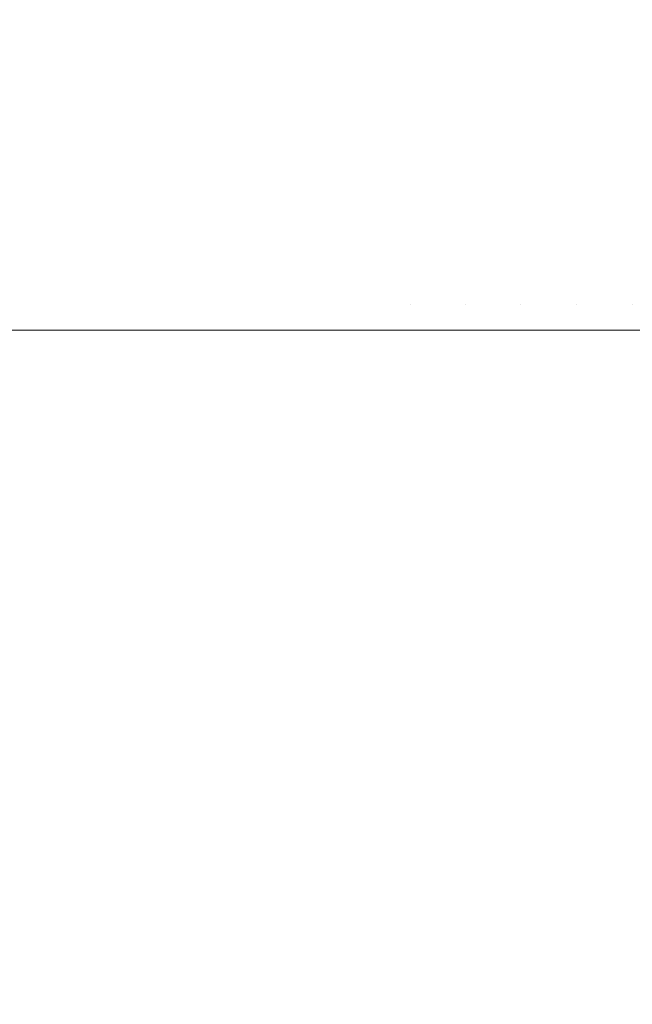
# Model space of a CAD drawing. Header units: centimetres. Extents: x -26 to 27.3, y 37.2 to 39.
# Tile 197 of 256: x -8.0144 to -7.9682, y 38.8493 to 38.9235. Entities that reach past the tile are written whole.
import ezdxf

# ---------------------------------------------------------------- set-up
doc = ezdxf.new("R2010")
doc.units = ezdxf.units.CM
doc.header["$LTSCALE"] = 2.54
doc.layers.add('Lucido design-1', color=7, linetype='Continuous')

# ---------------------------------------------------------------- blocks, each defined once
blk = doc.blocks.new('Gruppo-6-1')
at = {"color": 7, "linetype": 'Continuous', "lineweight": 9}
for points, invisible_edges in [([(-25.859734, 38.925276, -349.285885), (-25.859734, 38.921753, -349.285049), (27.240266, 38.921753, -349.285049), (27.240266, 38.925276, -349.285885)], 10), ([(-25.859734, 38.925276, -373.252648), (-25.859734, 38.921753, -373.251812), (27.240266, 38.921753, -373.251812), (27.240266, 38.925276, -373.252648)], 10), ([(-8.017614, 38.925825, -349.69703), (-8.013927, 38.925825, -349.694651), (-8.013427, 38.921922, -349.695464), (-8.017079, 38.921922, -349.697821)], 15), ([(-8.017614, 38.925825, -373.663793), (-8.013927, 38.925825, -373.661414), (-8.013427, 38.921922, -373.662227), (-8.017079, 38.921922, -373.664584)], 15), ([(-8.013927, 38.925825, -349.694651), (-8.010143, 38.925825, -349.69243), (-8.009677, 38.921922, -349.693264), (-8.013427, 38.921922, -349.695464)], 15), ([(-8.013927, 38.925825, -373.661414), (-8.010143, 38.925825, -373.659193), (-8.009677, 38.921922, -373.660027), (-8.013427, 38.921922, -373.662227)], 15), ([(-8.010143, 38.925825, -349.69243), (-8.006268, 38.925825, -349.690372), (-8.005838, 38.921922, -349.691224), (-8.009677, 38.921922, -349.693264)], 15), ([(-8.010143, 38.925825, -373.659193), (-8.006268, 38.925825, -373.657135), (-8.005838, 38.921922, -373.657988), (-8.009677, 38.921922, -373.660027)], 15), ([(-8.006268, 38.925825, -349.690372), (-8.002309, 38.925825, -349.68848), (-8.001915, 38.921922, -349.68935), (-8.005838, 38.921922, -349.691224)], 15), ([(-8.006268, 38.925825, -373.657135), (-8.002309, 38.925825, -373.655243), (-8.001915, 38.921922, -373.656113), (-8.005838, 38.921922, -373.657988)], 15), ([(-8.002309, 38.925825, -349.68848), (-7.998273, 38.925825, -349.686758), (-7.997917, 38.921922, -349.687644), (-8.001915, 38.921922, -349.68935)], 15), ([(-8.002309, 38.925825, -373.655243), (-7.998273, 38.925825, -373.653521), (-7.997917, 38.921922, -373.654407), (-8.001915, 38.921922, -373.656113)], 15), ([(-7.998273, 38.925825, -349.686758), (-7.994168, 38.925825, -349.685209), (-7.99385, 38.921922, -349.686109), (-7.997917, 38.921922, -349.687644)], 15), ([(-7.998273, 38.925825, -373.653521), (-7.994168, 38.925825, -373.651972), (-7.99385, 38.921922, -373.652872), (-7.997917, 38.921922, -373.654407)], 15), ([(-7.994168, 38.925825, -349.685209), (-7.990001, 38.925825, -349.683835), (-7.989721, 38.921922, -349.684748), (-7.99385, 38.921922, -349.686109)], 15), ([(-7.994168, 38.925825, -373.651972), (-7.990001, 38.925825, -373.650598), (-7.989721, 38.921922, -373.651511), (-7.99385, 38.921922, -373.652872)], 15), ([(-7.990001, 38.925825, -349.683835), (-7.985779, 38.925825, -349.682639), (-7.985538, 38.921922, -349.683564), (-7.989721, 38.921922, -349.684748)], 15), ([(-7.990001, 38.925825, -373.650598), (-7.985779, 38.925825, -373.649402), (-7.985538, 38.921922, -373.650327), (-7.989721, 38.921922, -373.651511)], 15), ([(-7.985779, 38.925825, -349.682639), (-7.98151, 38.925825, -349.681624), (-7.981309, 38.921922, -349.682558), (-7.985538, 38.921922, -349.683564)], 15), ([(-7.985779, 38.925825, -373.649402), (-7.98151, 38.925825, -373.648387), (-7.981309, 38.921922, -373.649321), (-7.985538, 38.921922, -373.650327)], 15), ([(-7.98151, 38.925825, -349.681624), (-7.977202, 38.925825, -349.680791), (-7.977041, 38.921922, -349.681732), (-7.981309, 38.921922, -349.682558)], 15), ([(-7.98151, 38.925825, -373.648387), (-7.977202, 38.925825, -373.647554), (-7.977041, 38.921922, -373.648495), (-7.981309, 38.921922, -373.649321)], 15), ([(-7.977202, 38.925825, -349.680791), (-7.972863, 38.925825, -349.680141), (-7.972741, 38.921922, -349.681089), (-7.977041, 38.921922, -349.681732)], 15), ([(-7.977202, 38.925825, -373.647554), (-7.972863, 38.925825, -373.646904), (-7.972741, 38.921922, -373.647852), (-7.977041, 38.921922, -373.648495)], 15), ([(-7.972863, 38.925825, -349.680141), (-7.968499, 38.925825, -349.679677), (-7.968418, 38.921922, -349.680628), (-7.972741, 38.921922, -349.681089)], 15), ([(-7.972863, 38.925825, -373.646904), (-7.968499, 38.925825, -373.64644), (-7.968418, 38.921922, -373.647391), (-7.972741, 38.921922, -373.647852)], 15), ([(-7.968499, 38.925825, -349.679677), (-7.964121, 38.925825, -349.679397), (-7.96408, 38.921922, -349.680352), (-7.968418, 38.921922, -349.680628)], 15), ([(-7.968499, 38.925825, -373.64644), (-7.964121, 38.925825, -373.64616), (-7.96408, 38.921922, -373.647115), (-7.968418, 38.921922, -373.647391)], 15), ([(27.240266, 38.921101, -349.284894), (27.240266, 38.921753, -349.285049), (-25.859734, 38.921753, -349.285049), (-25.859734, 38.921101, -349.284894)], 10), ([(27.240266, 38.921101, -373.251657), (27.240266, 38.921753, -373.251812), (-25.859734, 38.921753, -373.251812), (-25.859734, 38.921101, -373.251657)], 10), ([(-8.017079, 38.921922, -349.697821), (-8.013427, 38.921922, -349.695464), (-8.013009, 38.917989, -349.696142), (-8.016633, 38.917989, -349.698481)], 15), ([(-8.017079, 38.921922, -373.664584), (-8.013427, 38.921922, -373.662227), (-8.013009, 38.917989, -373.662905), (-8.016633, 38.917989, -373.665244)], 15), ([(-8.013427, 38.921922, -349.695464), (-8.009677, 38.921922, -349.693264), (-8.009289, 38.917989, -349.693959), (-8.013009, 38.917989, -349.696142)], 15), ([(-8.013427, 38.921922, -373.662227), (-8.009677, 38.921922, -373.660027), (-8.009289, 38.917989, -373.660722), (-8.013009, 38.917989, -373.662905)], 15), ([(-8.009677, 38.921922, -349.693264), (-8.005838, 38.921922, -349.691224), (-8.005479, 38.917989, -349.691936), (-8.009289, 38.917989, -349.693959)], 15), ([(-8.009677, 38.921922, -373.660027), (-8.005838, 38.921922, -373.657988), (-8.005479, 38.917989, -373.658699), (-8.009289, 38.917989, -373.660722)], 15), ([(-8.005838, 38.921922, -349.691224), (-8.001915, 38.921922, -349.68935), (-8.001587, 38.917989, -349.690076), (-8.005479, 38.917989, -349.691936)], 15), ([(-8.005838, 38.921922, -373.657988), (-8.001915, 38.921922, -373.656113), (-8.001587, 38.917989, -373.656839), (-8.005479, 38.917989, -373.658699)], 15), ([(-8.001915, 38.921922, -349.68935), (-7.997917, 38.921922, -349.687644), (-7.99762, 38.917989, -349.688383), (-8.001587, 38.917989, -349.690076)], 15), ([(-8.001915, 38.921922, -373.656113), (-7.997917, 38.921922, -373.654407), (-7.99762, 38.917989, -373.655146), (-8.001587, 38.917989, -373.656839)], 15), ([(-7.997917, 38.921922, -349.687644), (-7.99385, 38.921922, -349.686109), (-7.993584, 38.917989, -349.68686), (-7.99762, 38.917989, -349.688383)], 15), ([(-7.997917, 38.921922, -373.654407), (-7.99385, 38.921922, -373.652872), (-7.993584, 38.917989, -373.653623), (-7.99762, 38.917989, -373.655146)], 15), ([(-7.99385, 38.921922, -349.686109), (-7.989721, 38.921922, -349.684748), (-7.989488, 38.917989, -349.68551), (-7.993584, 38.917989, -349.68686)], 15), ([(-7.99385, 38.921922, -373.652872), (-7.989721, 38.921922, -373.651511), (-7.989488, 38.917989, -373.652273), (-7.993584, 38.917989, -373.653623)], 15), ([(-7.989721, 38.921922, -349.684748), (-7.985538, 38.921922, -349.683564), (-7.985337, 38.917989, -349.684335), (-7.989488, 38.917989, -349.68551)], 15), ([(-7.989721, 38.921922, -373.651511), (-7.985538, 38.921922, -373.650327), (-7.985337, 38.917989, -373.651098), (-7.989488, 38.917989, -373.652273)], 15), ([(-7.985538, 38.921922, -349.683564), (-7.981309, 38.921922, -349.682558), (-7.981141, 38.917989, -349.683336), (-7.985337, 38.917989, -349.684335)], 15), ([(-7.985538, 38.921922, -373.650327), (-7.981309, 38.921922, -373.649321), (-7.981141, 38.917989, -373.6501), (-7.985337, 38.917989, -373.651098)], 15), ([(-7.981309, 38.921922, -349.682558), (-7.977041, 38.921922, -349.681732), (-7.976906, 38.917989, -349.682517), (-7.981141, 38.917989, -349.683336)], 15), ([(-7.981309, 38.921922, -373.649321), (-7.977041, 38.921922, -373.648495), (-7.976906, 38.917989, -373.64928), (-7.981141, 38.917989, -373.6501)], 15), ([(-7.977041, 38.921922, -349.681732), (-7.972741, 38.921922, -349.681089), (-7.97264, 38.917989, -349.681879), (-7.976906, 38.917989, -349.682517)], 15), ([(-7.977041, 38.921922, -373.648495), (-7.972741, 38.921922, -373.647852), (-7.97264, 38.917989, -373.648642), (-7.976906, 38.917989, -373.64928)], 15), ([(-7.972741, 38.921922, -349.681089), (-7.968418, 38.921922, -349.680628), (-7.968351, 38.917989, -349.681422), (-7.97264, 38.917989, -349.681879)], 15), ([(-7.972741, 38.921922, -373.647852), (-7.968418, 38.921922, -373.647391), (-7.968351, 38.917989, -373.648185), (-7.97264, 38.917989, -373.648642)], 15), ([(-7.968418, 38.921922, -349.680628), (-7.96408, 38.921922, -349.680352), (-7.964046, 38.917989, -349.681147), (-7.968351, 38.917989, -349.681422)], 15), ([(-7.968418, 38.921922, -373.647391), (-7.96408, 38.921922, -373.647115), (-7.964046, 38.917989, -373.64791), (-7.968351, 38.917989, -373.648185)], 15), ([(-25.859734, 38.921101, -349.284894), (-25.859734, 38.917475, -349.284197), (27.240266, 38.917475, -349.284197), (27.240266, 38.921101, -349.284894)], 10), ([(-25.859734, 38.921101, -373.251657), (-25.859734, 38.917475, -373.25096), (27.240266, 38.917475, -373.25096), (27.240266, 38.921101, -373.251657)], 10), ([(-8.016633, 38.917989, -349.698481), (-8.013009, 38.917989, -349.696142), (-8.012675, 38.914031, -349.696685), (-8.016276, 38.914031, -349.699009)], 15), ([(-8.016633, 38.917989, -373.665244), (-8.013009, 38.917989, -373.662905), (-8.012675, 38.914031, -373.663448), (-8.016276, 38.914031, -373.665772)], 15), ([(-8.013009, 38.917989, -349.696142), (-8.009289, 38.917989, -349.693959), (-8.008978, 38.914031, -349.694515), (-8.012675, 38.914031, -349.696685)], 15), ([(-8.013009, 38.917989, -373.662905), (-8.009289, 38.917989, -373.660722), (-8.008978, 38.914031, -373.661278), (-8.012675, 38.914031, -373.663448)], 15), ([(-8.009289, 38.917989, -349.693959), (-8.005479, 38.917989, -349.691936), (-8.005192, 38.914031, -349.692505), (-8.008978, 38.914031, -349.694515)], 15), ([(-8.009289, 38.917989, -373.660722), (-8.005479, 38.917989, -373.658699), (-8.005192, 38.914031, -373.659268), (-8.008978, 38.914031, -373.661278)], 15), ([(-8.005479, 38.917989, -349.691936), (-8.001587, 38.917989, -349.690076), (-8.001325, 38.914031, -349.690657), (-8.005192, 38.914031, -349.692505)], 15), ([(-8.005479, 38.917989, -373.658699), (-8.001587, 38.917989, -373.656839), (-8.001325, 38.914031, -373.65742), (-8.005192, 38.914031, -373.659268)], 15), ([(-8.001587, 38.917989, -349.690076), (-7.99762, 38.917989, -349.688383), (-7.997382, 38.914031, -349.688974), (-8.001325, 38.914031, -349.690657)], 15), ([(-8.001587, 38.917989, -373.656839), (-7.99762, 38.917989, -373.655146), (-7.997382, 38.914031, -373.655738), (-8.001325, 38.914031, -373.65742)], 15), ([(-7.99762, 38.917989, -349.688383), (-7.993584, 38.917989, -349.68686), (-7.993372, 38.914031, -349.687461), (-7.997382, 38.914031, -349.688974)], 15), ([(-7.99762, 38.917989, -373.655146), (-7.993584, 38.917989, -373.653623), (-7.993372, 38.914031, -373.654224), (-7.997382, 38.914031, -373.655738)], 15), ([(-7.993584, 38.917989, -349.68686), (-7.989488, 38.917989, -349.68551), (-7.989301, 38.914031, -349.686119), (-7.993372, 38.914031, -349.687461)], 15), ([(-7.993584, 38.917989, -373.653623), (-7.989488, 38.917989, -373.652273), (-7.989301, 38.914031, -373.652882), (-7.993372, 38.914031, -373.654224)], 15), ([(-7.989488, 38.917989, -349.68551), (-7.985337, 38.917989, -349.684335), (-7.985177, 38.914031, -349.684951), (-7.989301, 38.914031, -349.686119)], 15), ([(-7.989488, 38.917989, -373.652273), (-7.985337, 38.917989, -373.651098), (-7.985177, 38.914031, -373.651714), (-7.989301, 38.914031, -373.652882)], 15), ([(-7.985337, 38.917989, -349.684335), (-7.981141, 38.917989, -349.683336), (-7.981007, 38.914031, -349.68396), (-7.985177, 38.914031, -349.684951)], 15), ([(-7.985337, 38.917989, -373.651098), (-7.981141, 38.917989, -373.6501), (-7.981007, 38.914031, -373.650723), (-7.985177, 38.914031, -373.651714)], 15), ([(-7.981141, 38.917989, -349.683336), (-7.976906, 38.917989, -349.682517), (-7.976798, 38.914031, -349.683146), (-7.981007, 38.914031, -349.68396)], 15), ([(-7.981141, 38.917989, -373.6501), (-7.976906, 38.917989, -373.64928), (-7.976798, 38.914031, -373.649909), (-7.981007, 38.914031, -373.650723)], 15), ([(-7.976906, 38.917989, -349.682517), (-7.97264, 38.917989, -349.681879), (-7.972559, 38.914031, -349.682511), (-7.976798, 38.914031, -349.683146)], 15), ([(-7.976906, 38.917989, -373.64928), (-7.97264, 38.917989, -373.648642), (-7.972559, 38.914031, -373.649274), (-7.976798, 38.914031, -373.649909)], 15), ([(-7.97264, 38.917989, -349.681879), (-7.968351, 38.917989, -349.681422), (-7.968297, 38.914031, -349.682057), (-7.972559, 38.914031, -349.682511)], 15), ([(-7.97264, 38.917989, -373.648642), (-7.968351, 38.917989, -373.648185), (-7.968297, 38.914031, -373.64882), (-7.972559, 38.914031, -373.649274)], 15), ([(-7.968351, 38.917989, -349.681422), (-7.964046, 38.917989, -349.681147), (-7.964019, 38.914031, -349.681784), (-7.968297, 38.914031, -349.682057)], 15), ([(-7.968351, 38.917989, -373.648185), (-7.964046, 38.917989, -373.64791), (-7.964019, 38.914031, -373.648547), (-7.968297, 38.914031, -373.64882)], 15), ([(27.240266, 38.91688, -349.284083), (27.240266, 38.917475, -349.284197), (-25.859734, 38.917475, -349.284197), (-25.859734, 38.91688, -349.284083)], 10), ([(27.240266, 38.91688, -373.250846), (27.240266, 38.917475, -373.25096), (-25.859734, 38.917475, -373.25096), (-25.859734, 38.91688, -373.250846)], 10), ([(-25.859734, 38.91688, -349.284083), (-25.859734, 38.913163, -349.283532), (27.240266, 38.913163, -349.283532), (27.240266, 38.91688, -349.284083)], 10), ([(-25.859734, 38.91688, -373.250846), (-25.859734, 38.913163, -373.250295), (27.240266, 38.913163, -373.250295), (27.240266, 38.91688, -373.250846)], 10), ([(-8.016276, 38.914031, -349.699009), (-8.012675, 38.914031, -349.696685), (-8.012424, 38.910057, -349.697092), (-8.016009, 38.910057, -349.699405)], 15), ([(-8.016276, 38.914031, -373.665772), (-8.012675, 38.914031, -373.663448), (-8.012424, 38.910057, -373.663855), (-8.016009, 38.910057, -373.666168)], 15), ([(-8.012675, 38.914031, -349.696685), (-8.008978, 38.914031, -349.694515), (-8.008745, 38.910057, -349.694932), (-8.012424, 38.910057, -349.697092)], 15), ([(-8.012675, 38.914031, -373.663448), (-8.008978, 38.914031, -373.661278), (-8.008745, 38.910057, -373.661696), (-8.012424, 38.910057, -373.663855)], 15), ([(-8.008978, 38.914031, -349.694515), (-8.005192, 38.914031, -349.692505), (-8.004977, 38.910057, -349.692931), (-8.008745, 38.910057, -349.694932)], 15), ([(-8.008978, 38.914031, -373.661278), (-8.005192, 38.914031, -373.659268), (-8.004977, 38.910057, -373.659694), (-8.008745, 38.910057, -373.661696)], 15), ([(-8.005192, 38.914031, -349.692505), (-8.001325, 38.914031, -349.690657), (-8.001128, 38.910057, -349.691092), (-8.004977, 38.910057, -349.692931)], 15), ([(-8.005192, 38.914031, -373.659268), (-8.001325, 38.914031, -373.65742), (-8.001128, 38.910057, -373.657855), (-8.004977, 38.910057, -373.659694)], 15), ([(-8.001325, 38.914031, -349.690657), (-7.997382, 38.914031, -349.688974), (-7.997204, 38.910057, -349.689418), (-8.001128, 38.910057, -349.691092)], 15), ([(-8.001325, 38.914031, -373.65742), (-7.997382, 38.914031, -373.655738), (-7.997204, 38.910057, -373.656181), (-8.001128, 38.910057, -373.657855)], 15), ([(-7.997382, 38.914031, -349.688974), (-7.993372, 38.914031, -349.687461), (-7.993213, 38.910057, -349.687911), (-7.997204, 38.910057, -349.689418)], 15), ([(-7.997382, 38.914031, -373.655738), (-7.993372, 38.914031, -373.654224), (-7.993213, 38.910057, -373.654675), (-7.997204, 38.910057, -373.656181)], 15), ([(-7.993372, 38.914031, -349.687461), (-7.989301, 38.914031, -349.686119), (-7.989161, 38.910057, -349.686576), (-7.993213, 38.910057, -349.687911)], 15), ([(-7.993372, 38.914031, -373.654224), (-7.989301, 38.914031, -373.652882), (-7.989161, 38.910057, -373.653339), (-7.993213, 38.910057, -373.654675)], 15), ([(-7.989301, 38.914031, -349.686119), (-7.985177, 38.914031, -349.684951), (-7.985056, 38.910057, -349.685414), (-7.989161, 38.910057, -349.686576)], 15), ([(-7.989301, 38.914031, -373.652882), (-7.985177, 38.914031, -373.651714), (-7.985056, 38.910057, -373.652177), (-7.989161, 38.910057, -373.653339)], 15), ([(-7.985177, 38.914031, -349.684951), (-7.981007, 38.914031, -349.68396), (-7.980906, 38.910057, -349.684427), (-7.985056, 38.910057, -349.685414)], 15), ([(-7.985177, 38.914031, -373.651714), (-7.981007, 38.914031, -373.650723), (-7.980906, 38.910057, -373.65119), (-7.985056, 38.910057, -373.652177)], 15), ([(-7.981007, 38.914031, -349.68396), (-7.976798, 38.914031, -349.683146), (-7.976718, 38.910057, -349.683616), (-7.980906, 38.910057, -349.684427)], 15), ([(-7.981007, 38.914031, -373.650723), (-7.976798, 38.914031, -373.649909), (-7.976718, 38.910057, -373.65038), (-7.980906, 38.910057, -373.65119)], 15), ([(-7.976798, 38.914031, -349.683146), (-7.972559, 38.914031, -349.682511), (-7.972498, 38.910057, -349.682985), (-7.976718, 38.910057, -349.683616)], 15), ([(-7.976798, 38.914031, -373.649909), (-7.972559, 38.914031, -373.649274), (-7.972498, 38.910057, -373.649748), (-7.976718, 38.910057, -373.65038)], 15), ([(-7.972559, 38.914031, -349.682511), (-7.968297, 38.914031, -349.682057), (-7.968256, 38.910057, -349.682533), (-7.972498, 38.910057, -349.682985)], 15), ([(-7.972559, 38.914031, -373.649274), (-7.968297, 38.914031, -373.64882), (-7.968256, 38.910057, -373.649296), (-7.972498, 38.910057, -373.649748)], 15), ([(-7.968297, 38.914031, -349.682057), (-7.964019, 38.914031, -349.681784), (-7.963999, 38.910057, -349.682261), (-7.968256, 38.910057, -349.682533)], 15), ([(-7.968297, 38.914031, -373.64882), (-7.964019, 38.914031, -373.648547), (-7.963999, 38.910057, -373.649025), (-7.968256, 38.910057, -373.649296)], 15), ([(27.240266, 38.912621, -349.283452), (27.240266, 38.913163, -349.283532), (-25.859734, 38.913163, -349.283532), (-25.859734, 38.912621, -349.283452)], 10), ([(27.240266, 38.912621, -373.250215), (27.240266, 38.913163, -373.250295), (-25.859734, 38.913163, -373.250295), (-25.859734, 38.912621, -373.250215)], 10), ([(-25.859734, 38.912621, -349.283452), (-25.859734, 38.908827, -349.283057), (27.240266, 38.908827, -349.283057), (27.240266, 38.912621, -349.283452)], 10), ([(-25.859734, 38.912621, -373.250215), (-25.859734, 38.908827, -373.24982), (27.240266, 38.908827, -373.24982), (27.240266, 38.912621, -373.250215)], 10), ([(-8.016009, 38.910057, -349.699405), (-8.012424, 38.910057, -349.697092), (-8.012258, 38.906073, -349.697362), (-8.015831, 38.906073, -349.699668)], 15), ([(-8.016009, 38.910057, -373.666168), (-8.012424, 38.910057, -373.663855), (-8.012258, 38.906073, -373.664125), (-8.015831, 38.906073, -373.666431)], 15), ([(-8.012424, 38.910057, -349.697092), (-8.008745, 38.910057, -349.694932), (-8.00859, 38.906073, -349.69521), (-8.012258, 38.906073, -349.697362)], 15), ([(-8.012424, 38.910057, -373.663855), (-8.008745, 38.910057, -373.661696), (-8.00859, 38.906073, -373.661973), (-8.012258, 38.906073, -373.664125)], 15), ([(-8.008745, 38.910057, -349.694932), (-8.004977, 38.910057, -349.692931), (-8.004834, 38.906073, -349.693215), (-8.00859, 38.906073, -349.69521)], 15), ([(-8.008745, 38.910057, -373.661696), (-8.004977, 38.910057, -373.659694), (-8.004834, 38.906073, -373.659978), (-8.00859, 38.906073, -373.661973)], 15), ([(-8.004977, 38.910057, -349.692931), (-8.001128, 38.910057, -349.691092), (-8.000997, 38.906073, -349.691382), (-8.004834, 38.906073, -349.693215)], 15), ([(-8.004977, 38.910057, -373.659694), (-8.001128, 38.910057, -373.657855), (-8.000997, 38.906073, -373.658145), (-8.004834, 38.906073, -373.659978)], 15), ([(-8.001128, 38.910057, -349.691092), (-7.997204, 38.910057, -349.689418), (-7.997086, 38.906073, -349.689713), (-8.000997, 38.906073, -349.691382)], 15), ([(-8.001128, 38.910057, -373.657855), (-7.997204, 38.910057, -373.656181), (-7.997086, 38.906073, -373.656476), (-8.000997, 38.906073, -373.658145)], 15), ([(-7.997204, 38.910057, -349.689418), (-7.993213, 38.910057, -349.687911), (-7.993107, 38.906073, -349.688211), (-7.997086, 38.906073, -349.689713)], 15), ([(-7.997204, 38.910057, -373.656181), (-7.993213, 38.910057, -373.654675), (-7.993107, 38.906073, -373.654974), (-7.997086, 38.906073, -373.656476)], 15), ([(-7.993213, 38.910057, -349.687911), (-7.989161, 38.910057, -349.686576), (-7.989068, 38.906073, -349.68688), (-7.993107, 38.906073, -349.688211)], 15), ([(-7.993213, 38.910057, -373.654675), (-7.989161, 38.910057, -373.653339), (-7.989068, 38.906073, -373.653643), (-7.993107, 38.906073, -373.654974)], 15), ([(-7.989161, 38.910057, -349.686576), (-7.985056, 38.910057, -349.685414), (-7.984976, 38.906073, -349.685721), (-7.989068, 38.906073, -349.68688)], 15), ([(-7.989161, 38.910057, -373.653339), (-7.985056, 38.910057, -373.652177), (-7.984976, 38.906073, -373.652484), (-7.989068, 38.906073, -373.653643)], 15), ([(-7.985056, 38.910057, -349.685414), (-7.980906, 38.910057, -349.684427), (-7.980839, 38.906073, -349.684737), (-7.984976, 38.906073, -349.685721)], 15), ([(-7.985056, 38.910057, -373.652177), (-7.980906, 38.910057, -373.65119), (-7.980839, 38.906073, -373.6515), (-7.984976, 38.906073, -373.652484)], 15), ([(-7.980906, 38.910057, -349.684427), (-7.976718, 38.910057, -349.683616), (-7.976664, 38.906073, -349.68393), (-7.980839, 38.906073, -349.684737)], 15), ([(-7.980906, 38.910057, -373.65119), (-7.976718, 38.910057, -373.65038), (-7.976664, 38.906073, -373.650693), (-7.980839, 38.906073, -373.6515)], 15), ([(-7.976718, 38.910057, -349.683616), (-7.972498, 38.910057, -349.682985), (-7.972458, 38.906073, -349.6833), (-7.976664, 38.906073, -349.68393)], 15), ([(-7.976718, 38.910057, -373.65038), (-7.972498, 38.910057, -373.649748), (-7.972458, 38.906073, -373.650063), (-7.976664, 38.906073, -373.650693)], 15), ([(-7.972498, 38.910057, -349.682985), (-7.968256, 38.910057, -349.682533), (-7.968229, 38.906073, -349.68285), (-7.972458, 38.906073, -349.6833)], 15), ([(-7.972498, 38.910057, -373.649748), (-7.968256, 38.910057, -373.649296), (-7.968229, 38.906073, -373.649613), (-7.972458, 38.906073, -373.650063)], 15), ([(-7.968256, 38.910057, -349.682533), (-7.963999, 38.910057, -349.682261), (-7.963985, 38.906073, -349.682579), (-7.968229, 38.906073, -349.68285)], 15), ([(-7.968256, 38.910057, -373.649296), (-7.963999, 38.910057, -373.649025), (-7.963985, 38.906073, -373.649342), (-7.968229, 38.906073, -373.649613)], 15), ([(27.240266, 38.908331, -349.283005), (27.240266, 38.908827, -349.283057), (-25.859734, 38.908827, -349.283057), (-25.859734, 38.908331, -349.283005)], 10), ([(27.240266, 38.908331, -373.249768), (27.240266, 38.908827, -373.24982), (-25.859734, 38.908827, -373.24982), (-25.859734, 38.908331, -373.249768)], 10), ([(-25.859734, 38.908331, -349.283005), (-25.859734, 38.904473, -349.28277), (27.240266, 38.904473, -349.28277), (27.240266, 38.908331, -349.283005)], 10), ([(-25.859734, 38.908331, -373.249768), (-25.859734, 38.904473, -373.249534), (27.240266, 38.904473, -373.249534), (27.240266, 38.908331, -373.249768)], 10), ([(-8.015831, 38.906073, -349.699668), (-8.012258, 38.906073, -349.697362), (-8.012175, 38.902084, -349.697497), (-8.015742, 38.902084, -349.6998)], 15), ([(-8.015831, 38.906073, -373.666431), (-8.012258, 38.906073, -373.664125), (-8.012175, 38.902084, -373.66426), (-8.015742, 38.902084, -373.666563)], 15), ([(-8.012258, 38.906073, -349.697362), (-8.00859, 38.906073, -349.69521), (-8.008513, 38.902084, -349.695348), (-8.012175, 38.902084, -349.697497)], 15), ([(-8.012258, 38.906073, -373.664125), (-8.00859, 38.906073, -373.661973), (-8.008513, 38.902084, -373.662111), (-8.012175, 38.902084, -373.66426)], 15), ([(-8.00859, 38.906073, -349.69521), (-8.004834, 38.906073, -349.693215), (-8.004763, 38.902084, -349.693357), (-8.008513, 38.902084, -349.695348)], 15), ([(-8.00859, 38.906073, -373.661973), (-8.004834, 38.906073, -373.659978), (-8.004763, 38.902084, -373.66012), (-8.008513, 38.902084, -373.662111)], 15), ([(-8.004834, 38.906073, -349.693215), (-8.000997, 38.906073, -349.691382), (-8.000932, 38.902084, -349.691526), (-8.004763, 38.902084, -349.693357)], 15), ([(-8.004834, 38.906073, -373.659978), (-8.000997, 38.906073, -373.658145), (-8.000932, 38.902084, -373.658289), (-8.004763, 38.902084, -373.66012)], 15), ([(-8.000997, 38.906073, -349.691382), (-7.997086, 38.906073, -349.689713), (-7.997027, 38.902084, -349.68986), (-8.000932, 38.902084, -349.691526)], 15), ([(-8.000997, 38.906073, -373.658145), (-7.997086, 38.906073, -373.656476), (-7.997027, 38.902084, -373.656623), (-8.000932, 38.902084, -373.658289)], 15), ([(-7.997086, 38.906073, -349.689713), (-7.993107, 38.906073, -349.688211), (-7.993054, 38.902084, -349.688361), (-7.997027, 38.902084, -349.68986)], 15), ([(-7.997086, 38.906073, -373.656476), (-7.993107, 38.906073, -373.654974), (-7.993054, 38.902084, -373.655124), (-7.997027, 38.902084, -373.656623)], 15), ([(-7.993107, 38.906073, -349.688211), (-7.989068, 38.906073, -349.68688), (-7.989022, 38.902084, -349.687031), (-7.993054, 38.902084, -349.688361)], 15), ([(-7.993107, 38.906073, -373.654974), (-7.989068, 38.906073, -373.653643), (-7.989022, 38.902084, -373.653794), (-7.993054, 38.902084, -373.655124)], 15), ([(-7.989068, 38.906073, -349.68688), (-7.984976, 38.906073, -349.685721), (-7.984936, 38.902084, -349.685875), (-7.989022, 38.902084, -349.687031)], 15), ([(-7.989068, 38.906073, -373.653643), (-7.984976, 38.906073, -373.652484), (-7.984936, 38.902084, -373.652638), (-7.989022, 38.902084, -373.653794)], 15), ([(-7.984976, 38.906073, -349.685721), (-7.980839, 38.906073, -349.684737), (-7.980806, 38.902084, -349.684892), (-7.984936, 38.902084, -349.685875)], 15), ([(-7.984976, 38.906073, -373.652484), (-7.980839, 38.906073, -373.6515), (-7.980806, 38.902084, -373.651655), (-7.984936, 38.902084, -373.652638)], 15), ([(-7.980839, 38.906073, -349.684737), (-7.976664, 38.906073, -349.68393), (-7.976637, 38.902084, -349.684086), (-7.980806, 38.902084, -349.684892)], 15), ([(-7.980839, 38.906073, -373.6515), (-7.976664, 38.906073, -373.650693), (-7.976637, 38.902084, -373.650849), (-7.980806, 38.902084, -373.651655)], 15), ([(-7.976664, 38.906073, -349.68393), (-7.972458, 38.906073, -349.6833), (-7.972438, 38.902084, -349.683457), (-7.976637, 38.902084, -349.684086)], 15), ([(-7.976664, 38.906073, -373.650693), (-7.972458, 38.906073, -373.650063), (-7.972438, 38.902084, -373.65022), (-7.976637, 38.902084, -373.650849)], 15), ([(-7.972458, 38.906073, -349.6833), (-7.968229, 38.906073, -349.68285), (-7.968216, 38.902084, -349.683008), (-7.972438, 38.902084, -349.683457)], 15), ([(-7.972458, 38.906073, -373.650063), (-7.968229, 38.906073, -373.649613), (-7.968216, 38.902084, -373.649771), (-7.972438, 38.902084, -373.65022)], 15), ([(-7.968229, 38.906073, -349.68285), (-7.963985, 38.906073, -349.682579), (-7.963979, 38.902084, -349.682737), (-7.968216, 38.902084, -349.683008)], 15), ([(-7.968229, 38.906073, -373.649613), (-7.963985, 38.906073, -373.649342), (-7.963979, 38.902084, -373.6495), (-7.968216, 38.902084, -373.649771)], 15), ([(27.240266, 38.904028, -349.282743), (27.240266, 38.904473, -349.28277), (-25.859734, 38.904473, -349.28277), (-25.859734, 38.904028, -349.282743)], 10), ([(27.240266, 38.904028, -373.249506), (27.240266, 38.904473, -373.249534), (-25.859734, 38.904473, -373.249534), (-25.859734, 38.904028, -373.249506)], 10), ([(-25.859734, 38.904028, -349.282743), (-25.859734, 38.900112, -349.282667), (27.240266, 38.900112, -349.282667), (27.240266, 38.904028, -349.282743)], 8), ([(-25.859734, 38.904028, -373.249506), (-25.859734, 38.900112, -373.24943), (27.240266, 38.900112, -373.24943), (27.240266, 38.904028, -373.249506)], 8), ([(-8.012261, 38.900112, -349.697576), (-8.015731, 38.900112, -349.699816), (-8.015742, 38.902084, -349.6998), (-8.012175, 38.902084, -349.697497)], 14), ([(-8.012261, 38.900112, -373.664339), (-8.015731, 38.900112, -373.666579), (-8.015742, 38.902084, -373.666563), (-8.012175, 38.902084, -373.66426)], 14), ([(-8.012175, 38.902084, -349.697497), (-8.012164, 38.900112, -349.697514), (-8.012261, 38.900112, -349.697576)], 9), ([(-8.012175, 38.902084, -373.66426), (-8.012164, 38.900112, -373.664277), (-8.012261, 38.900112, -373.664339)], 9), ([(-8.008599, 38.900112, -349.695421), (-8.012164, 38.900112, -349.697514), (-8.012175, 38.902084, -349.697497), (-8.008513, 38.902084, -349.695348)], 14), ([(-8.008599, 38.900112, -373.662184), (-8.012164, 38.900112, -373.664277), (-8.012175, 38.902084, -373.66426), (-8.008513, 38.902084, -373.662111)], 14), ([(-8.008513, 38.902084, -349.695348), (-8.008503, 38.900112, -349.695365), (-8.008599, 38.900112, -349.695421)], 9), ([(-8.008513, 38.902084, -373.662111), (-8.008503, 38.900112, -373.662128), (-8.008599, 38.900112, -373.662184)], 9), ([(-8.004843, 38.900112, -349.693421), (-8.008503, 38.900112, -349.695365), (-8.008513, 38.902084, -349.695348), (-8.004763, 38.902084, -349.693357)], 14), ([(-8.004843, 38.900112, -373.660185), (-8.008503, 38.900112, -373.662128), (-8.008513, 38.902084, -373.662111), (-8.004763, 38.902084, -373.66012)], 14), ([(-8.004763, 38.902084, -349.693357), (-8.004754, 38.900112, -349.693374), (-8.004843, 38.900112, -349.693421)], 9), ([(-8.004763, 38.902084, -373.66012), (-8.004754, 38.900112, -373.660137), (-8.004843, 38.900112, -373.660185)], 9), ([(-8.001001, 38.900112, -349.691581), (-8.004754, 38.900112, -349.693374), (-8.004763, 38.902084, -349.693357), (-8.000932, 38.902084, -349.691526)], 14), ([(-8.001001, 38.900112, -373.658344), (-8.004754, 38.900112, -373.660137), (-8.004763, 38.902084, -373.66012), (-8.000932, 38.902084, -373.658289)], 14), ([(-8.000932, 38.902084, -349.691526), (-8.000924, 38.900112, -349.691544), (-8.001001, 38.900112, -349.691581)], 9), ([(-8.000932, 38.902084, -373.658289), (-8.000924, 38.900112, -373.658307), (-8.001001, 38.900112, -373.658344)], 9), ([(-7.997079, 38.900112, -349.689903), (-8.000924, 38.900112, -349.691544), (-8.000932, 38.902084, -349.691526), (-7.997027, 38.902084, -349.68986)], 14), ([(-7.997079, 38.900112, -373.656666), (-8.000924, 38.900112, -373.658307), (-8.000932, 38.902084, -373.658289), (-7.997027, 38.902084, -373.656623)], 14), ([(-7.997027, 38.902084, -349.68986), (-7.997019, 38.900112, -349.689878), (-7.997079, 38.900112, -349.689903)], 9), ([(-7.997027, 38.902084, -373.656623), (-7.997019, 38.900112, -373.656641), (-7.997079, 38.900112, -373.656666)], 9), ([(-7.993083, 38.900112, -349.688392), (-7.997019, 38.900112, -349.689878), (-7.997027, 38.902084, -349.68986), (-7.993054, 38.902084, -349.688361)], 14), ([(-7.993083, 38.900112, -373.655155), (-7.997019, 38.900112, -373.656641), (-7.997027, 38.902084, -373.656623), (-7.993054, 38.902084, -373.655124)], 14), ([(-7.993054, 38.902084, -349.688361), (-7.993048, 38.900112, -349.688379), (-7.993083, 38.900112, -349.688392)], 9), ([(-7.993054, 38.902084, -373.655124), (-7.993048, 38.900112, -373.655142), (-7.993083, 38.900112, -373.655155)], 9), ([(-7.993054, 38.902084, -349.688361), (-7.989022, 38.902084, -349.687031), (-7.989016, 38.900112, -349.68705), (-7.993048, 38.900112, -349.688379)], 11), ([(-7.993054, 38.902084, -373.655124), (-7.989022, 38.902084, -373.653794), (-7.989016, 38.900112, -373.653813), (-7.993048, 38.900112, -373.655142)], 11), ([(-7.989022, 38.902084, -349.687031), (-7.984936, 38.902084, -349.685875), (-7.984932, 38.900112, -349.685893), (-7.989016, 38.900112, -349.68705)], 11), ([(-7.989022, 38.902084, -373.653794), (-7.984936, 38.902084, -373.652638), (-7.984932, 38.900112, -373.652656), (-7.989016, 38.900112, -373.653813)], 11), ([(-7.984936, 38.902084, -349.685875), (-7.980806, 38.902084, -349.684892), (-7.980802, 38.900112, -349.684911), (-7.984898, 38.900112, -349.685885)], 11), ([(-7.984898, 38.900112, -349.685885), (-7.984932, 38.900112, -349.685893), (-7.984936, 38.902084, -349.685875)], 10), ([(-7.984936, 38.902084, -373.652638), (-7.980806, 38.902084, -373.651655), (-7.980802, 38.900112, -373.651674), (-7.984898, 38.900112, -373.652648)], 11), ([(-7.984898, 38.900112, -373.652648), (-7.984932, 38.900112, -373.652656), (-7.984936, 38.902084, -373.652638)], 10), ([(-7.980806, 38.902084, -349.684892), (-7.976637, 38.902084, -349.684086), (-7.976634, 38.900112, -349.684105), (-7.980722, 38.900112, -349.684896)], 11), ([(-7.980722, 38.900112, -349.684896), (-7.980802, 38.900112, -349.684911), (-7.980806, 38.902084, -349.684892)], 10), ([(-7.980806, 38.902084, -373.651655), (-7.976637, 38.902084, -373.650849), (-7.976634, 38.900112, -373.650868), (-7.980722, 38.900112, -373.651659)], 11), ([(-7.980722, 38.900112, -373.651659), (-7.980802, 38.900112, -373.651674), (-7.980806, 38.902084, -373.651655)], 10), ([(-7.976637, 38.902084, -349.684086), (-7.972438, 38.902084, -349.683457), (-7.972435, 38.900112, -349.683477), (-7.976501, 38.900112, -349.684085)], 11), ([(-7.976501, 38.900112, -349.684085), (-7.976634, 38.900112, -349.684105), (-7.976637, 38.902084, -349.684086)], 10), ([(-7.976637, 38.902084, -373.650849), (-7.972438, 38.902084, -373.65022), (-7.972435, 38.900112, -373.65024), (-7.976501, 38.900112, -373.650848)], 11), ([(-7.976501, 38.900112, -373.650848), (-7.976634, 38.900112, -373.650868), (-7.976637, 38.902084, -373.650849)], 10), ([(-7.972438, 38.902084, -349.683457), (-7.968216, 38.902084, -349.683008), (-7.968214, 38.900112, -349.683027), (-7.972242, 38.900112, -349.683456)], 11), ([(-7.972242, 38.900112, -349.683456), (-7.972435, 38.900112, -349.683477), (-7.972438, 38.902084, -349.683457)], 10), ([(-7.972438, 38.902084, -373.65022), (-7.968216, 38.902084, -373.649771), (-7.968214, 38.900112, -373.64979), (-7.972242, 38.900112, -373.650219)], 11), ([(-7.972242, 38.900112, -373.650219), (-7.972435, 38.900112, -373.65024), (-7.972438, 38.902084, -373.65022)], 10), ([(-7.968216, 38.902084, -349.683008), (-7.963979, 38.902084, -349.682737), (-7.963978, 38.900112, -349.682757), (-7.967953, 38.900112, -349.68301)], 11), ([(-7.967953, 38.900112, -349.68301), (-7.968214, 38.900112, -349.683027), (-7.968216, 38.902084, -349.683008)], 10), ([(-7.968216, 38.902084, -373.649771), (-7.963979, 38.902084, -373.6495), (-7.963978, 38.900112, -373.64952), (-7.967953, 38.900112, -373.649773)], 11), ([(-7.967953, 38.900112, -373.649773), (-7.968214, 38.900112, -373.64979), (-7.968216, 38.902084, -373.649771)], 10), ([(-8.015731, 38.900112, -349.699816), (-8.012253, 37.700112, -349.697588), (-8.014857, 37.700112, -349.699231)], 9), ([(-8.015731, 38.900112, -349.699816), (-8.012261, 38.900112, -349.697576), (-8.012253, 37.700112, -349.697588)], 10), ([(-8.015731, 38.900112, -373.666579), (-8.012253, 37.700112, -373.664351), (-8.014857, 37.700112, -373.665995)], 9), ([(-8.015731, 38.900112, -373.666579), (-8.012261, 38.900112, -373.664339), (-8.012253, 37.700112, -373.664351)], 10), ([(-8.011334, 37.700112, -349.697008), (-8.012253, 37.700112, -349.697588), (-8.012261, 38.900112, -349.697576), (-8.012164, 38.900112, -349.697514)], 10), ([(-8.011334, 37.700112, -373.663771), (-8.012253, 37.700112, -373.664351), (-8.012261, 38.900112, -373.664339), (-8.012164, 38.900112, -373.664277)], 10), ([(-8.012164, 38.900112, -349.697514), (-8.008592, 37.700112, -349.695433), (-8.011334, 37.700112, -349.697008)], 9), ([(-8.012164, 38.900112, -349.697514), (-8.008599, 38.900112, -349.695421), (-8.008592, 37.700112, -349.695433)], 10), ([(-8.012164, 38.900112, -373.664277), (-8.008592, 37.700112, -373.662196), (-8.011334, 37.700112, -373.663771)], 9), ([(-8.012164, 38.900112, -373.664277), (-8.008599, 38.900112, -373.662184), (-8.008592, 37.700112, -373.662196)], 10), ([(-8.007718, 37.700112, -349.694931), (-8.008592, 37.700112, -349.695433), (-8.008599, 38.900112, -349.695421), (-8.008503, 38.900112, -349.695365)], 10), ([(-8.007718, 37.700112, -373.661694), (-8.008592, 37.700112, -373.662196), (-8.008599, 38.900112, -373.662184), (-8.008503, 38.900112, -373.662128)], 10), ([(-8.008503, 38.900112, -349.695365), (-8.004837, 37.700112, -349.693433), (-8.007718, 37.700112, -349.694931)], 9), ([(-8.008503, 38.900112, -349.695365), (-8.004843, 38.900112, -349.693421), (-8.004837, 37.700112, -349.693433)], 10), ([(-8.008503, 38.900112, -373.662128), (-8.004837, 37.700112, -373.660196), (-8.007718, 37.700112, -373.661694)], 9), ([(-8.008503, 38.900112, -373.662128), (-8.004843, 38.900112, -373.660185), (-8.004837, 37.700112, -373.660196)], 10), ([(-8.004016, 37.700112, -349.693006), (-8.004837, 37.700112, -349.693433), (-8.004843, 38.900112, -349.693421), (-8.004754, 38.900112, -349.693374)], 10), ([(-8.004016, 37.700112, -373.659769), (-8.004837, 37.700112, -373.660196), (-8.004843, 38.900112, -373.660185), (-8.004754, 38.900112, -373.660137)], 10), ([(-8.004754, 38.900112, -349.693374), (-8.000996, 37.700112, -349.691592), (-8.004016, 37.700112, -349.693006)], 9), ([(-8.004754, 38.900112, -349.693374), (-8.001001, 38.900112, -349.691581), (-8.000996, 37.700112, -349.691592)], 10), ([(-8.004754, 38.900112, -373.660137), (-8.000996, 37.700112, -373.658355), (-8.004016, 37.700112, -373.659769)], 9), ([(-8.004754, 38.900112, -373.660137), (-8.001001, 38.900112, -373.658344), (-8.000996, 37.700112, -373.658355)], 10), ([(-8.000233, 37.700112, -349.691235), (-8.000996, 37.700112, -349.691592), (-8.001001, 38.900112, -349.691581), (-8.000924, 38.900112, -349.691544)], 10), ([(-8.000233, 37.700112, -373.657998), (-8.000996, 37.700112, -373.658355), (-8.001001, 38.900112, -373.658344), (-8.000924, 38.900112, -373.658307)], 10), ([(-8.000924, 38.900112, -349.691544), (-7.997074, 37.700112, -349.689914), (-8.000233, 37.700112, -349.691235)], 9), ([(-8.000924, 38.900112, -349.691544), (-7.997079, 38.900112, -349.689903), (-7.997074, 37.700112, -349.689914)], 10), ([(-8.000924, 38.900112, -373.658307), (-7.997074, 37.700112, -373.656677), (-8.000233, 37.700112, -373.657998)], 9), ([(-8.000924, 38.900112, -373.658307), (-7.997079, 38.900112, -373.656666), (-7.997074, 37.700112, -373.656677)], 10), ([(-7.996375, 37.700112, -349.689622), (-7.997074, 37.700112, -349.689914), (-7.997079, 38.900112, -349.689903), (-7.997019, 38.900112, -349.689878)], 10), ([(-7.996375, 37.700112, -373.656385), (-7.997074, 37.700112, -373.656677), (-7.997079, 38.900112, -373.656666), (-7.997019, 38.900112, -373.656641)], 10), ([(-7.997019, 38.900112, -349.689878), (-7.993079, 37.700112, -349.688403), (-7.996375, 37.700112, -349.689622)], 9), ([(-7.997019, 38.900112, -349.689878), (-7.993083, 38.900112, -349.688392), (-7.993079, 37.700112, -349.688403)], 10), ([(-7.997019, 38.900112, -373.656641), (-7.993079, 37.700112, -373.655166), (-7.996375, 37.700112, -373.656385)], 9), ([(-7.997019, 38.900112, -373.656641), (-7.993083, 38.900112, -373.655155), (-7.993079, 37.700112, -373.655166)], 10), ([(-7.99245, 37.700112, -349.68817), (-7.993079, 37.700112, -349.688403), (-7.993083, 38.900112, -349.688392), (-7.993048, 38.900112, -349.688379)], 10), ([(-7.99245, 37.700112, -373.654933), (-7.993079, 37.700112, -373.655166), (-7.993083, 38.900112, -373.655155), (-7.993048, 38.900112, -373.655142)], 10), ([(-7.993048, 38.900112, -349.688379), (-7.989017, 37.700112, -349.687061), (-7.99245, 37.700112, -349.68817)], 9), ([(-7.993048, 38.900112, -349.688379), (-7.989021, 38.900112, -349.687051), (-7.989017, 37.700112, -349.687061)], 10), ([(-7.993048, 38.900112, -373.655142), (-7.989017, 37.700112, -373.653824), (-7.99245, 37.700112, -373.654933)], 9), ([(-7.993048, 38.900112, -373.655142), (-7.989021, 38.900112, -373.653814), (-7.989017, 37.700112, -373.653824)], 10), ([(-7.988464, 37.700112, -349.686883), (-7.989021, 38.900112, -349.687051), (-7.984932, 38.900112, -349.685893)], 9), ([(-7.988464, 37.700112, -349.686883), (-7.989017, 37.700112, -349.687061), (-7.989021, 38.900112, -349.687051)], 10), ([(-7.988464, 37.700112, -373.653646), (-7.989021, 38.900112, -373.653814), (-7.984932, 38.900112, -373.652656)], 9), ([(-7.988464, 37.700112, -373.653646), (-7.989017, 37.700112, -373.653824), (-7.989021, 38.900112, -373.653814)], 10), ([(-7.984932, 38.900112, -349.685893), (-7.984895, 37.700112, -349.685893), (-7.988464, 37.700112, -349.686883)], 9), ([(-7.984932, 38.900112, -373.652656), (-7.984895, 37.700112, -373.652656), (-7.988464, 37.700112, -373.653646)], 9), ([(-7.984932, 38.900112, -349.685893), (-7.984898, 38.900112, -349.685885), (-7.984895, 37.700112, -349.685893)], 10), ([(-7.984932, 38.900112, -373.652656), (-7.984898, 38.900112, -373.652648), (-7.984895, 37.700112, -373.652656)], 10), ([(-7.984898, 38.900112, -349.685885), (-7.980802, 38.900112, -349.684911), (-7.980721, 37.700112, -349.684901), (-7.984424, 37.700112, -349.685763)], 10), ([(-7.984424, 37.700112, -349.685763), (-7.984895, 37.700112, -349.685893), (-7.984898, 38.900112, -349.685885)], 10), ([(-7.984898, 38.900112, -373.652648), (-7.980802, 38.900112, -373.651674), (-7.980721, 37.700112, -373.651665), (-7.984424, 37.700112, -373.652526)], 10), ([(-7.984424, 37.700112, -373.652526), (-7.984895, 37.700112, -373.652656), (-7.984898, 38.900112, -373.652648)], 10), ([(-7.980802, 38.900112, -349.684911), (-7.980722, 38.900112, -349.684896), (-7.980721, 37.700112, -349.684901)], 10), ([(-7.980802, 38.900112, -373.651674), (-7.980722, 38.900112, -373.651659), (-7.980721, 37.700112, -373.651665)], 10), ([(-7.980722, 38.900112, -349.684896), (-7.976634, 38.900112, -349.684105), (-7.976501, 37.700112, -349.684088), (-7.980336, 37.700112, -349.684812)], 10), ([(-7.980336, 37.700112, -349.684812), (-7.980721, 37.700112, -349.684901), (-7.980722, 38.900112, -349.684896)], 10), ([(-7.980722, 38.900112, -373.651659), (-7.976634, 38.900112, -373.650868), (-7.976501, 37.700112, -373.650851), (-7.980336, 37.700112, -373.651575)], 10), ([(-7.980336, 37.700112, -373.651575), (-7.980721, 37.700112, -373.651665), (-7.980722, 38.900112, -373.651659)], 10), ([(-7.976634, 38.900112, -349.684105), (-7.976501, 38.900112, -349.684085), (-7.976501, 37.700112, -349.684088)], 10), ([(-7.976634, 38.900112, -373.650868), (-7.976501, 38.900112, -373.650848), (-7.976501, 37.700112, -373.650851)], 10), ([(-7.976501, 38.900112, -349.684085), (-7.972435, 38.900112, -349.683477), (-7.972242, 37.700112, -349.683456), (-7.976208, 37.700112, -349.684033)], 10), ([(-7.976208, 37.700112, -349.684033), (-7.976501, 37.700112, -349.684088), (-7.976501, 38.900112, -349.684085)], 10), ([(-7.976501, 38.900112, -373.650848), (-7.972435, 38.900112, -373.65024), (-7.972242, 37.700112, -373.650219), (-7.976208, 37.700112, -373.650796)], 10), ([(-7.976208, 37.700112, -373.650796), (-7.976501, 37.700112, -373.650851), (-7.976501, 38.900112, -373.650848)], 10), ([(-7.972435, 38.900112, -349.683477), (-7.972242, 38.900112, -349.683456), (-7.972242, 37.700112, -349.683456)], 10), ([(-7.972435, 38.900112, -373.65024), (-7.972242, 38.900112, -373.650219), (-7.972242, 37.700112, -373.650219)], 10), ([(-7.972242, 38.900112, -349.683456), (-7.968214, 38.900112, -349.683027), (-7.967953, 37.700112, -349.683007), (-7.972047, 37.700112, -349.683428)], 10), ([(-7.972047, 37.700112, -349.683428), (-7.972242, 37.700112, -349.683456), (-7.972242, 38.900112, -349.683456)], 10), ([(-7.972242, 38.900112, -373.650219), (-7.968214, 38.900112, -373.64979), (-7.967953, 37.700112, -373.64977), (-7.972047, 37.700112, -373.650191)], 10), ([(-7.972047, 37.700112, -373.650191), (-7.972242, 37.700112, -373.650219), (-7.972242, 38.900112, -373.650219)], 10)]:
    blk.add_3dface(points, dxfattribs=dict(at, invisible_edges=invisible_edges))
for points in [[(-25.859734, 38.900112, -349.282667), (-25.859734, 37.300112, -349.282667), (27.240266, 37.300112, -349.282667), (27.240266, 38.900112, -349.282667)], [(-25.859734, 38.900112, -373.24943), (-25.859734, 37.300112, -373.24943), (27.240266, 37.300112, -373.24943), (27.240266, 38.900112, -373.24943)]]:
    blk.add_3dface(points, dxfattribs=at)

msp = doc.modelspace()

# ---------------------------------------------------------------- block references
at = {"layer": 'Lucido design-1', "color": 7}
msp.add_blockref('Gruppo-6-1', (0, 0), dxfattribs=at)

doc.saveas('drawing.dxf')
